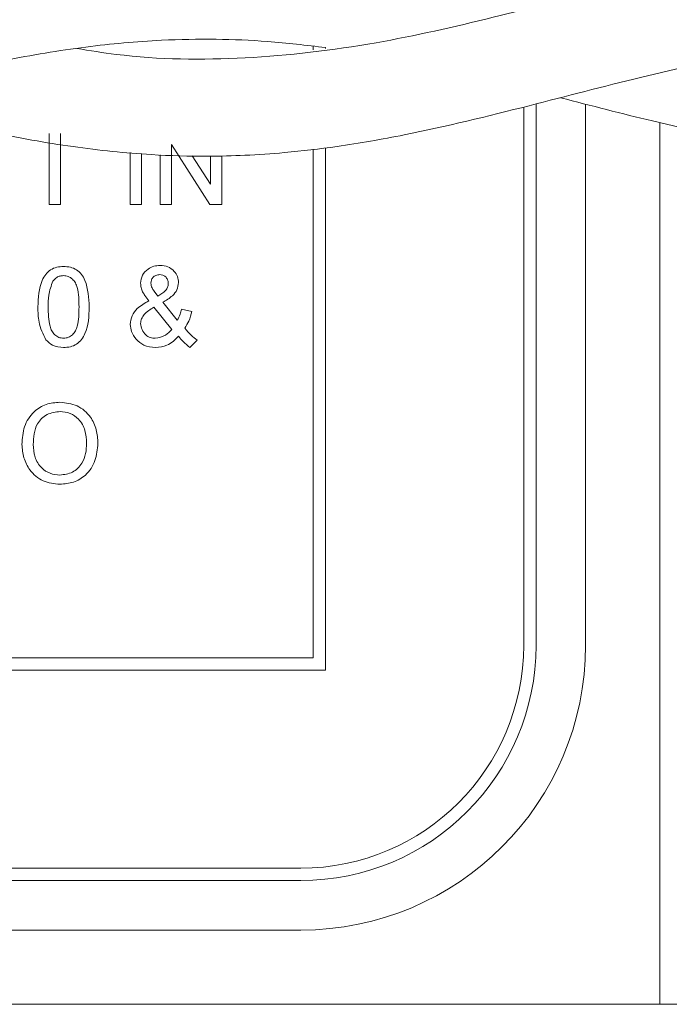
# Paper-space layout 'Sheet1' of a CAD drawing. Header units: millimetres. Extents: x 0 to 864, y 0 to 559.
# Tile 24 of 79: x 397 to 410, y 425 to 446. Entities that reach past the tile are written whole.
import ezdxf

# ---------------------------------------------------------------- set-up
doc = ezdxf.new("R2010")
doc.units = ezdxf.units.MM

psp = doc.layouts.new('Sheet1')

# ---------------------------------------------------------------- linework, layer by layer
at = {"color": 7, "linetype": 'Continuous', "lineweight": 15}
for p, q in [((402.929, 445.047), (402.929, 445.122)), ((403.183, 445.077), (403.183, 445.095)), ((407.247, 432.831), (407.247, 443.877)), ((407.501, 432.831), (407.501, 443.939)), ((408.517, 432.831), (408.517, 443.938)), ((410.041, 443.561), (410.041, 425.465)), ((397.513, 441.879), (397.513, 443.332)), ((397.744, 443.332), (397.744, 441.879)), ((400.806, 441.879), (400.019, 443.105)), ((400.019, 443.105), (400.019, 441.879)), ((399.176, 441.879), (399.176, 442.944)), ((399.408, 442.921), (399.408, 441.879)), ((399.787, 441.879), (399.787, 442.895)), ((400.446, 442.877), (400.819, 442.296)), ((400.819, 442.296), (400.819, 442.869)), ((401.051, 442.875), (401.051, 441.879)), ((402.929, 432.577), (402.929, 443.011)), ((403.183, 432.323), (403.183, 443.041)), ((397.744, 441.879), (397.513, 441.879)), ((399.408, 441.879), (399.176, 441.879)), ((400.019, 441.879), (399.787, 441.879)), ((401.051, 441.879), (400.806, 441.879)), ((399.664, 440.1), (399.739, 439.999)), ((399.843, 439.871), (400.139, 439.502)), ((400.026, 439.313), (399.661, 439.769)), ((400.229, 439.728), (400.44, 439.684)), ((400.545, 439.096), (400.398, 438.942)), ((339.429, 432.577), (402.929, 432.577)), ((339.175, 432.323), (403.183, 432.323)), ((339.683, 428.259), (402.675, 428.259)), ((339.683, 428.005), (402.675, 428.005)), ((339.683, 426.989), (402.675, 426.989)), ((410.041, 425.465), (296.757, 425.465)), ((410.429, 425.471), (410.041, 425.471))]:
    psp.add_line(p, q, dxfattribs=at)
for radius in [5.842, 4.826, 4.572]:
    psp.add_arc((402.675, 432.831), radius, 270, 0, dxfattribs=at)
for points, knots in [([(407.99, 446.067), (407.458, 446.205), (406.105, 446.556), (403.826, 447.055), (401.207, 447.328), (398.721, 447.208), (396.428, 446.822), (394.268, 446.301), (392.118, 445.732), (390.072, 445.257), (388.477, 445.006), (387.212, 444.894), (386.079, 444.854), (384.791, 444.891), (383.873, 445.007), (383.432, 445.063)], [0, 0, 0, 0, 0.064975, 0.165211, 0.278252, 0.384403, 0.470715, 0.557841, 0.648267, 0.733284, 0.808073, 0.843296, 0.887753, 0.946051, 1, 1, 1, 1]), ([(422.604, 446.068), (422.274, 446.153), (421.194, 446.43), (419.579, 446.817), (417.737, 447.127), (416.146, 447.271), (414.521, 447.275), (412.823, 447.127), (410.92, 446.795), (408.839, 446.292), (406.576, 445.693), (404.123, 445.132), (401.553, 444.832), (399.493, 444.849), (398.347, 445.034), (398.079, 445.077)], [0, 0, 0, 0, 0.040414, 0.132021, 0.197537, 0.265552, 0.326791, 0.397624, 0.47314, 0.559554, 0.652076, 0.750094, 0.859633, 0.967161, 1, 1, 1, 1]), ([(393.384, 444.067), (393.588, 444.015), (394.565, 443.767), (396.105, 443.384), (397.975, 443.046), (399.464, 442.892), (400.636, 442.859), (401.544, 442.882), (402.429, 442.942), (403.518, 443.071), (405.192, 443.363), (407.269, 443.873), (409.652, 444.503), (412.011, 445.022), (414.312, 445.286), (416.32, 445.278), (417.484, 445.126), (417.945, 445.066)], [0, 0, 0, 0, 0.0248691, 0.1193259, 0.1879386, 0.253393, 0.300813, 0.3318904, 0.3650213, 0.4089109, 0.4650594, 0.5693503, 0.6624103, 0.7560686, 0.8576991, 0.9435967, 1, 1, 1, 1]), ([(408.005, 444.068), (408.633, 443.904), (410.029, 443.541), (412.256, 443.074), (414.535, 442.835), (416.615, 442.884), (418.537, 443.122), (420.502, 443.525), (422.663, 444.084), (424.989, 444.683), (427.213, 445.111), (429.252, 445.286), (430.998, 445.266), (432.099, 445.131), (432.606, 445.07)], [0, 0, 0, 0, 0.076599, 0.170196, 0.271254, 0.354551, 0.42521, 0.505352, 0.594121, 0.688633, 0.789195, 0.865249, 0.938047, 1, 1, 1, 1]), ([(378.779, 444.067), (378.926, 444.03), (379.846, 443.797), (381.468, 443.387), (383.338, 443.049), (384.812, 442.901), (386.036, 442.853), (387.669, 442.904), (389.691, 443.172), (392.001, 443.701), (394.28, 444.304), (396.369, 444.809), (398.225, 445.123), (399.669, 445.255), (400.917, 445.276), (402.038, 445.233), (402.786, 445.143), (403.183, 445.095)], [0, 0, 0, 0, 0.018114, 0.113159, 0.199181, 0.247824, 0.294449, 0.350158, 0.450043, 0.541922, 0.634173, 0.730126, 0.798781, 0.862447, 0.907988, 0.95124, 1, 1, 1, 1]), ([(397.281, 439.774), (397.287, 439.963), (397.295, 440.2), (397.435, 440.444), (397.537, 440.541), (397.668, 440.598), (397.761, 440.603), (397.808, 440.606)], [0, 0, 0, 0, 0.499149, 0.624522, 0.749597, 0.874674, 1, 1, 1, 1]), ([(397.808, 440.606), (397.854, 440.603), (397.947, 440.597), (398.078, 440.541), (398.183, 440.446), (398.312, 440.196), (398.324, 439.961), (398.334, 439.774)], [0, 0, 0, 0, 0.125373, 0.250644, 0.375698, 0.501113, 1, 1, 1, 1]), ([(399.387, 440.26), (399.395, 440.317), (399.412, 440.43), (399.525, 440.55), (399.656, 440.618), (399.745, 440.624), (399.789, 440.627)], [0, 0, 0, 0, 0.278972, 0.558826, 0.779215, 1, 1, 1, 1]), ([(399.779, 440.438), (399.752, 440.435), (399.699, 440.43), (399.64, 440.383), (399.603, 440.325), (399.599, 440.284), (399.598, 440.263)], [0, 0, 0, 0, 0.279892, 0.55953, 0.779653, 1, 1, 1, 1]), ([(399.956, 440.254), (399.953, 440.281), (399.949, 440.335), (399.901, 440.396), (399.842, 440.432), (399.8, 440.436), (399.779, 440.438)], [0, 0, 0, 0, 0.279974, 0.55942, 0.779622, 1, 1, 1, 1]), ([(399.789, 440.627), (399.844, 440.622), (399.952, 440.613), (400.076, 440.519), (400.154, 440.401), (400.162, 440.316), (400.166, 440.274)], [0, 0, 0, 0, 0.28011, 0.559564, 0.779749, 1, 1, 1, 1]), ([(397.587, 440.304), (397.553, 440.208), (397.491, 440.037), (397.492, 439.855), (397.492, 439.774)], [0, 0, 0, 0, 0.558059, 1, 1, 1, 1]), ([(397.805, 440.417), (397.781, 440.415), (397.734, 440.412), (397.654, 440.378), (397.612, 440.332), (397.587, 440.304)], [0, 0, 0, 0, 0.2804532, 0.5606885, 1, 1, 1, 1]), ([(398.124, 439.774), (398.122, 439.909), (398.12, 440.077), (398.054, 440.269), (397.991, 440.348), (397.906, 440.407), (397.839, 440.413), (397.805, 440.417)], [0, 0, 0, 0, 0.5003519, 0.6255292, 0.7505162, 0.8752553, 1, 1, 1, 1]), ([(399.556, 439.899), (399.528, 439.935), (399.482, 439.995), (399.427, 440.086), (399.395, 440.17), (399.39, 440.23), (399.387, 440.26)], [0, 0, 0, 0, 0.340261, 0.560359, 0.780275, 1, 1, 1, 1]), ([(399.598, 440.263), (399.603, 440.23), (399.614, 440.17), (399.648, 440.121), (399.664, 440.1)], [0, 0, 0, 0, 0.558561, 1, 1, 1, 1]), ([(399.739, 439.999), (399.798, 440.031), (399.88, 440.075), (399.948, 440.176), (399.953, 440.228), (399.956, 440.254)], [0, 0, 0, 0, 0.560263, 0.780168, 1, 1, 1, 1]), ([(400.166, 440.274), (400.159, 440.223), (400.145, 440.121), (400.025, 439.976), (399.912, 439.911), (399.843, 439.871)], [0, 0, 0, 0, 0.278998, 0.559126, 1, 1, 1, 1]), ([(399.176, 439.416), (399.184, 439.476), (399.199, 439.598), (399.336, 439.776), (399.473, 439.852), (399.556, 439.899)], [0, 0, 0, 0, 0.27947, 0.559436, 1, 1, 1, 1]), ([(397.441, 439.101), (397.385, 439.22), (397.284, 439.434), (397.282, 439.669), (397.281, 439.774)], [0, 0, 0, 0, 0.557973, 1, 1, 1, 1]), ([(397.492, 439.774), (397.493, 439.64), (397.496, 439.473), (397.559, 439.28), (397.623, 439.202), (397.707, 439.142), (397.774, 439.135), (397.808, 439.132)], [0, 0, 0, 0, 0.500363, 0.625568, 0.750538, 0.875304, 1, 1, 1, 1]), ([(397.808, 439.132), (397.841, 439.136), (397.908, 439.143), (397.992, 439.202), (398.055, 439.281), (398.12, 439.472), (398.122, 439.64), (398.124, 439.774)], [0, 0, 0, 0, 0.124656, 0.24942, 0.374387, 0.49959, 1, 1, 1, 1]), ([(398.334, 439.774), (398.328, 439.584), (398.32, 439.347), (398.181, 439.103), (398.078, 439.006), (397.947, 438.95), (397.854, 438.945), (397.808, 438.942)], [0, 0, 0, 0, 0.4991147, 0.6244582, 0.7495538, 0.8746582, 1, 1, 1, 1]), ([(399.661, 439.769), (399.588, 439.724), (399.487, 439.663), (399.401, 439.534), (399.392, 439.468), (399.387, 439.435)], [0, 0, 0, 0, 0.5600292, 0.7802972, 1, 1, 1, 1]), ([(400.139, 439.502), (400.16, 439.542), (400.198, 439.615), (400.22, 439.694), (400.229, 439.728)], [0, 0, 0, 0, 0.559821, 1, 1, 1, 1]), ([(400.44, 439.684), (400.422, 439.616), (400.389, 439.495), (400.325, 439.387), (400.297, 439.339)], [0, 0, 0, 0, 0.560122, 1, 1, 1, 1]), ([(399.387, 439.435), (399.395, 439.392), (399.411, 439.305), (399.484, 439.202), (399.583, 439.139), (399.653, 439.134), (399.687, 439.132)], [0, 0, 0, 0, 0.279442, 0.55985, 0.77963, 1, 1, 1, 1]), ([(399.296, 439.11), (399.258, 439.161), (399.19, 439.253), (399.181, 439.366), (399.176, 439.416)], [0, 0, 0, 0, 0.559627, 1, 1, 1, 1]), ([(399.687, 439.132), (399.762, 439.146), (399.895, 439.17), (399.986, 439.269), (400.026, 439.313)], [0, 0, 0, 0, 0.5587, 1, 1, 1, 1]), ([(400.297, 439.339), (400.338, 439.288), (400.412, 439.198), (400.505, 439.128), (400.545, 439.096)], [0, 0, 0, 0, 0.5599311, 1, 1, 1, 1]), ([(397.808, 438.942), (397.729, 438.949), (397.587, 438.961), (397.486, 439.058), (397.441, 439.101)], [0, 0, 0, 0, 0.559716, 1, 1, 1, 1]), ([(399.696, 438.942), (399.611, 438.95), (399.458, 438.963), (399.346, 439.065), (399.296, 439.11)], [0, 0, 0, 0, 0.5597552, 1, 1, 1, 1]), ([(400.168, 439.172), (400.093, 439.1), (399.96, 438.971), (399.777, 438.951), (399.696, 438.942)], [0, 0, 0, 0, 0.559678, 1, 1, 1, 1]), ([(400.398, 438.942), (400.351, 438.981), (400.266, 439.05), (400.198, 439.134), (400.168, 439.172)], [0, 0, 0, 0, 0.559708, 1, 1, 1, 1]), ([(396.953, 436.955), (396.961, 437.079), (396.977, 437.325), (397.169, 437.623), (397.443, 437.796), (397.637, 437.812), (397.733, 437.82)], [0, 0, 0, 0, 0.28057, 0.559575, 0.779561, 1, 1, 1, 1]), ([(397.733, 437.82), (397.854, 437.805), (398.096, 437.777), (398.362, 437.545), (398.492, 437.259), (398.505, 437.069), (398.512, 436.975)], [0, 0, 0, 0, 0.279564, 0.558584, 0.779087, 1, 1, 1, 1]), ([(397.735, 437.63), (397.642, 437.618), (397.458, 437.593), (397.205, 437.345), (397.193, 437.102), (397.185, 436.953)], [0, 0, 0, 0, 0.280128, 0.559653, 1, 1, 1, 1]), ([(398.28, 436.976), (398.274, 437.066), (398.263, 437.245), (398.14, 437.471), (397.946, 437.608), (397.805, 437.623), (397.735, 437.63)], [0, 0, 0, 0, 0.280797, 0.560068, 0.779984, 1, 1, 1, 1]), ([(397.732, 436.135), (397.614, 436.148), (397.377, 436.176), (397.114, 436.4), (396.978, 436.677), (396.961, 436.863), (396.953, 436.955)], [0, 0, 0, 0, 0.2796, 0.558765, 0.77931, 1, 1, 1, 1]), ([(397.185, 436.953), (397.19, 436.865), (397.202, 436.69), (397.334, 436.475), (397.525, 436.344), (397.662, 436.331), (397.731, 436.324)], [0, 0, 0, 0, 0.2806566, 0.559885, 0.7798492, 1, 1, 1, 1]), ([(397.731, 436.324), (397.821, 436.336), (398.002, 436.359), (398.188, 436.547), (398.27, 436.765), (398.277, 436.906), (398.28, 436.976)], [0, 0, 0, 0, 0.2791, 0.558192, 0.778806, 1, 1, 1, 1]), ([(398.512, 436.975), (398.501, 436.854), (398.48, 436.614), (398.289, 436.322), (398.015, 436.162), (397.827, 436.144), (397.732, 436.135)], [0, 0, 0, 0, 0.280353, 0.559502, 0.779635, 1, 1, 1, 1])]:
    psp.add_open_spline(points, degree=3, knots=knots, dxfattribs=at)

doc.saveas('drawing.dxf')
